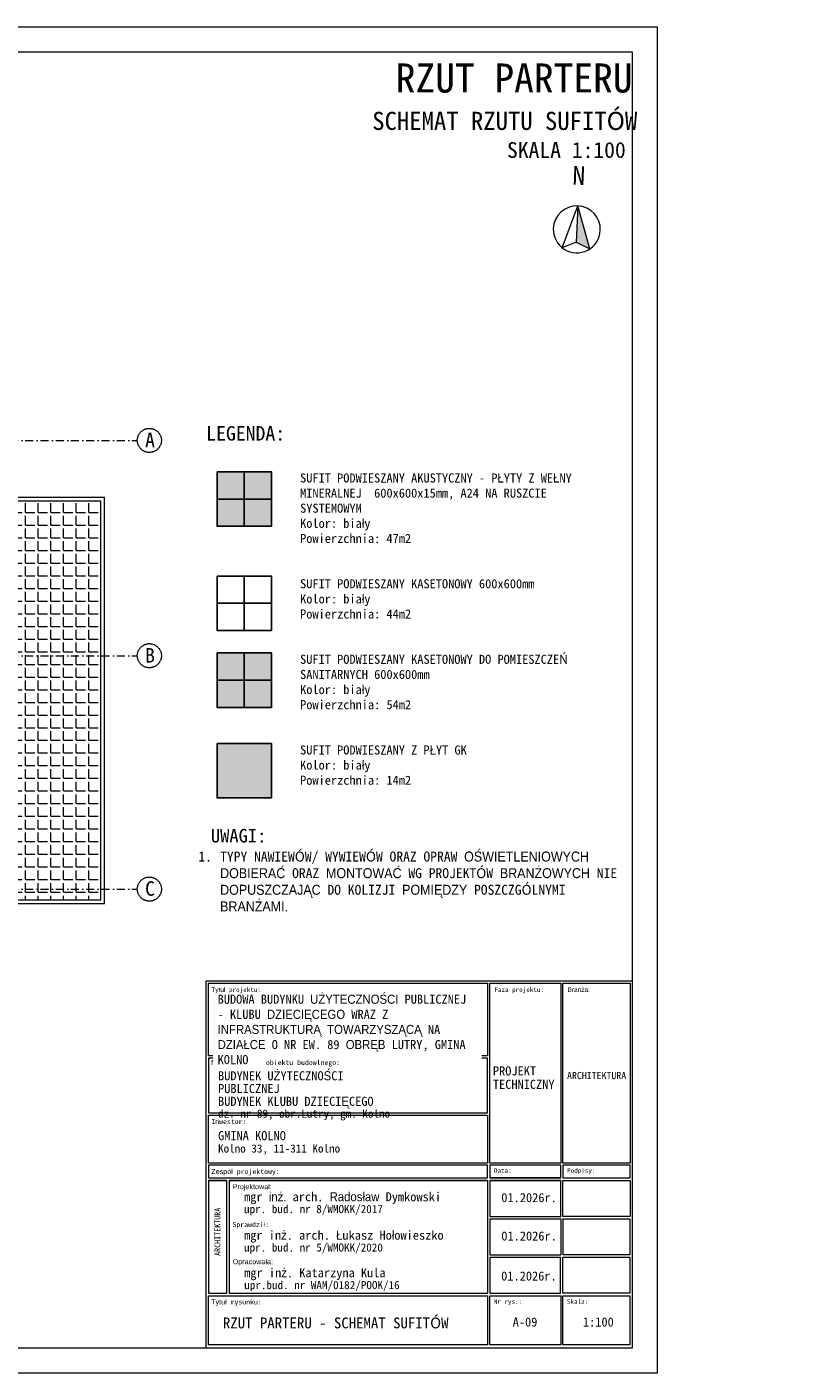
# Model space of a CAD drawing. Header units: millimetres. Extents: x -1373 to 28294, y -9636 to 187.
# Tile 35 of 133: x 6122 to 7805, y -9509 to -6539. Entities that reach past the tile are written whole.
import ezdxf
from ezdxf.enums import TextEntityAlignment as Align

# ---------------------------------------------------------------- set-up
doc = ezdxf.new("R2010")
doc.units = ezdxf.units.MM
doc.set_wipeout_variables(frame=1)
doc.linetypes.add('Kreski i kropki', pattern=[335.138881, 176.388884, -88.194442, 0, -70.555556])
doc.linetypes.add('Wipeout_Contour', pattern=[1000, 0, -1000])
for name, color, linetype, lineweight in [('_k_krawężnik', 252, 'Continuous', 13), ('_k_kreskowanie', 250, 'Continuous', 9), ('_k_opis', 7, 'Continuous', 13), ('_k_osie', 142, 'Kreski i kropki', 13), ('_k_sufit', 7, 'Continuous', 25), ('_k_tabela', 7, 'Continuous', 13), ('_k_widok', 7, 'Continuous', 18), ('Nowe_320-W Umeblowanie_Nr_pióra__1', 7, 'Continuous', 13)]:
    doc.layers.add(name, color=color, linetype=linetype, lineweight=lineweight)
doc.layers.add('Nowe_320-W Umeblowanie', color=7, linetype='Continuous')
doc.styles.add('GENERATED_STYLE_1', font='MS Gothic.ttf')
doc.styles.add('GENERATED_STYLE_2', font='MS Gothic.ttf')
doc.styles.add('Katarzyna', font='MS Gothic.ttf')

# ---------------------------------------------------------------- blocks, each defined once
blk = doc.blocks.new('tabela_arch')
at = {"layer": '_k_tabela', "ltscale": 1000}
for p, q in [((-940, 810.8), (0, 810.8)), ((-940, 0), (-940, 810.8)), ((-934.6, 805.5), (-319.3, 805.5)), ((-934.6, 645.9), (-934.6, 805.5)), ((-319.3, 805.5), (-319.3, 645.9)), ((-314.3, 805.5), (-158, 805.5)), ((-314.3, 408.5), (-314.3, 805.5)), ((-158, 805.5), (-158, 408.5)), ((-153, 805.5), (-5, 805.5)), ((-153, 408.5), (-153, 805.5)), ((-5, 805.5), (-5, 408.5)), ((0, 810.8), (0, 0)), ((-934.6, 645.9), (-319.3, 645.9)), ((-934.6, 640.5), (-934.6, 519.2)), ((-934.6, 640.5), (-319.3, 640.5)), ((-319.3, 519.2), (-319.3, 640.5)), ((-934.6, 519.2), (-319.3, 519.2)), ((-934.6, 513.8), (-319.3, 513.8)), ((-934.6, 408.5), (-934.6, 513.8)), ((-319.3, 513.8), (-319.3, 408.5)), ((-319.3, 408.5), (-934.6, 408.5)), ((-319.3, 403.6), (-934.6, 403.6)), ((-934.6, 403.6), (-934.6, 375.6)), ((-319.3, 375.6), (-319.3, 403.6)), ((-158, 408.5), (-314.3, 408.5)), ((-158, 403.6), (-314.3, 403.6)), ((-314.3, 403.6), (-314.3, 375.6)), ((-158, 375.6), (-158, 403.6)), ((-5, 408.5), (-153, 408.5)), ((-5, 403.6), (-153, 403.6)), ((-153, 403.6), (-153, 375.6)), ((-5, 375.6), (-5, 403.6)), ((-934.6, 375.6), (-319.3, 375.6)), ((-934.6, 370.1), (-895, 370.1)), ((-895, 370.1), (-934.6, 370.1)), ((-934.6, 370.1), (-934.6, 121.3)), ((-889.5, 370.1), (-319.3, 370.1)), ((-319.3, 370.1), (-889.5, 370.1)), ((-319.3, 370.1), (-319.3, 121.3)), ((-314.3, 375.6), (-158, 375.6)), ((-158, 375.6), (-314.3, 375.6)), ((-314.3, 370.1), (-158, 370.1)), ((-158, 370.1), (-314.3, 370.1)), ((-314.3, 370.1), (-314.3, 290.8)), ((-158, 290.8), (-158, 370.1)), ((-153, 375.6), (-5, 375.6)), ((-153, 290.8), (-153, 370.1)), ((-153, 370.1), (-5, 370.1)), ((-5, 370.1), (-5, 290.8)), ((-319.3, 285.3), (-319.3, 121.3)), ((-314.3, 290.8), (-158, 290.8)), ((-314.3, 285.3), (-158, 285.3)), ((-314.3, 285.3), (-314.3, 206)), ((-314.3, 285.3), (-314.3, 206)), ((-158, 285.3), (-158, 206)), ((-158, 285.3), (-158, 206)), ((-5, 290.8), (-153, 290.8)), ((-153, 285.3), (-5.4, 285.3)), ((-153, 285.3), (-153, 206)), ((-153, 285.3), (-153, 206)), ((-5.4, 285.3), (-5.4, 206)), ((-5.4, 285.3), (-5.4, 206)), ((-934.6, 200.5), (-934.6, 121.3)), ((-314.6, 200.5), (-314.6, 121.3)), ((-314.3, 206), (-158, 206)), ((-314.3, 200.5), (-158, 200.5)), ((-158.4, 121.3), (-158.4, 200.5)), ((-153.4, 121.3), (-153.4, 200.5)), ((-153.4, 121.3), (-153.4, 200.5)), ((-5, 206), (-153, 206)), ((-153, 200.5), (-5.4, 200.5)), ((-5.4, 200.5), (-5.4, 121.3)), ((-5.4, 200.5), (-5.4, 121.3)), ((-934.6, 121.3), (-895, 121.3)), ((-889.5, 121.3), (-319.3, 121.3)), ((-314.3, 121.3), (-158, 121.3)), ((-5, 121.3), (-153, 121.3)), ((-934.6, 7), (-934.6, 115.8)), ((-934.6, 115.8), (-319.3, 115.8)), ((-319.3, 115.8), (-319.3, 7)), ((-314.3, 7), (-314.3, 115.8)), ((-314.3, 115.8), (-158, 115.8)), ((-158, 115.8), (-158, 7)), ((-153, 7), (-153, 115.8)), ((-153, 115.8), (-5.4, 115.8)), ((-5.4, 115.8), (-5.4, 7)), ((0, 0), (-940, 0)), ((-319.3, 7), (-934.6, 7)), ((-158, 7), (-314.3, 7)), ((-5.4, 7), (-153, 7))]:
    blk.add_line(p, q, dxfattribs=at)
for points in [[(-895, 370.1), (-895, 370.1), (-895, 121.3)], [(-889.5, 370.1), (-889.5, 121.3)]]:
    blk.add_lwpolyline(points, dxfattribs=at)
at = {"layer": '_k_tabela', "attachment_point": 1}
for s, insert, char_height, style in [('\\A1;Tytuł projektu:', (-928.6, 796.1), 10, 'GENERATED_STYLE_2'), ('\\A1;Faza projektu:', (-304.3, 796.1), 10, 'GENERATED_STYLE_2'), ('\\A1;Branża:', (-143, 796.1), 10, 'GENERATED_STYLE_2'), ('\\A1;Nazwa i adres obiektu budowlnego:', (-928.6, 635.8), 11, 'GENERATED_STYLE_2'), ('\\A1;ARCHITEKTURA', (-144, 609.5), 16, 'GENERATED_STYLE_2'), ('\\A1;Inwestor:', (-928.6, 505.6), 11, 'GENERATED_STYLE_1'), ('\\A1;Zespół projektowy:', (-928.6, 395.3), 11, 'GENERATED_STYLE_2'), ('\\A1;Data:', (-305.2, 396.9), 10, 'GENERATED_STYLE_2'), ('\\A1;Podpisy:', (-143.9, 396.9), 10, 'GENERATED_STYLE_2'), ('\\A1;Projektował:', (-881.5, 361.8), 11, 'GENERATED_STYLE_1'), ('\\A1;01{\\fMS Gothic|b0|i0|c128|p49;.202}6{\\fMS Gothic|b0|i0|c128|p49;r.}', (-288.9, 342.2), 20, 'GENERATED_STYLE_2'), ('\\A1;{\\fMS Gothic|b0|i0|c128|p49;Sprawdzi}ł{\\fMS Gothic|b0|i0|c128|p49;:}', (-881.9, 278.2), 11, 'GENERATED_STYLE_2'), ('\\A1;01{\\fMS Gothic|b0|i0|c128|p49;.202}6{\\fMS Gothic|b0|i0|c128|p49;r.}', (-288.9, 257.5), 20, 'GENERATED_STYLE_2'), ('\\A1;Opracowała:', (-881.5, 196.2), 11, 'GENERATED_STYLE_2'), ('\\A1;01{\\fMS Gothic|b0|i0|c128|p49;.202}6{\\fMS Gothic|b0|i0|c128|p49;r.}', (-289.3, 169.2), 20, 'GENERATED_STYLE_2'), ('\\A1;Tytuł rysunku:', (-929, 107.5), 11, 'GENERATED_STYLE_2'), ('\\A1;Nr rys.:', (-305.6, 107.9), 10, 'GENERATED_STYLE_2'), ('\\A1;Skala:', (-144.3, 107.9), 10, 'GENERATED_STYLE_2')]:
    blk.add_mtext(s, dxfattribs=dict(at, insert=insert, char_height=char_height, style=style))
at = {"layer": '_k_tabela', "insert": (-307.5, 621.7), "char_height": 20, "width": 151.282, "attachment_point": 1, "line_spacing_factor": 0.886929, "style": 'GENERATED_STYLE_2'}
blk.add_mtext('\\A1;{\\fMS Gothic|b0|i0|c128|p49;PROJEKT }TECHNICZNY', dxfattribs=at)
at = {"layer": '_k_tabela', "char_height": 20, "attachment_point": 1, "style": 'GENERATED_STYLE_2'}
for s, insert, line_spacing_factor in [('\\A1;{\\fMS Gothic|b0|i0|c128|p49;GMINA }KOLNO\\P{\\H0.9x;Kolno 33, 11-311 Kolno}', (-913.8, 478.9), 0.880579), ('\\A1;mgr inż. arch. Radosław Dymkowski\\P{\\H0.9x;upr. bud. nr 8/WMOKK/2017}', (-856.3, 344.1), 0.845413), ('\\A1;{\\fMS Gothic|b0|i0|c128|p49;mgr in}ż{\\fMS Gothic|b0|i0|c128|p49;. arch. }Ł{\\fMS Gothic|b0|i0|c128|p49;ukasz Ho}ł{\\fMS Gothic|b0|i0|c128|p49;owieszko\\P\\H0.9x;upr. bud. nr 5/WMOKK/20\\fMS Gothic|b0|i0|c238|p49;20}', (-856.3, 259.3), 0.845413), ('\\A1;{\\fMS Gothic|b0|i0|c128|p49;mgr in}ż{\\fMS Gothic|b0|i0|c128|p49;. Katarzyna Kula\\H0.9x;\\Pupr.bud. nr WAM/0182/POOK/16\\H1.1111x; }', (-856, 176.4), 0.845413)]:
    blk.add_mtext(s, dxfattribs=dict(at, insert=insert, line_spacing_factor=line_spacing_factor))
at = {"layer": '_k_tabela', "insert": (-921.6, 203.7), "char_height": 13, "attachment_point": 1, "rotation": 90, "line_spacing_factor": 0.845413, "style": 'GENERATED_STYLE_2'}
blk.add_mtext('\\A1;{\\fMS Gothic|b0|i0|c128|p49;ARCHITEKTURA}', dxfattribs=at)
at = {"layer": '_k_tabela', "insert": (-914.7, 779.9), "char_height": 20, "width": 572.544, "attachment_point": 1, "style": 'GENERATED_STYLE_2', "bg_fill": 2}
blk.add_mtext('\\A1;{\\fMS Gothic|b1|i0|c238|p49;BUDOWA BUDYNKU UŻYTECZNOŚCI PUBLICZNEJ - KLUBU DZIECIĘCEGO WRAZ Z INFRASTRUKTURĄ TOWARZYSZĄCĄ NA DZIAŁCE O NR EW. 89 OBRĘB LUTRY, GMINA KOLNO }', dxfattribs=at)
at = {"layer": '_k_tabela', "insert": (-913.8, 611), "char_height": 20, "width": 400.102, "attachment_point": 1, "line_spacing_factor": 0.845413, "style": 'GENERATED_STYLE_2'}
blk.add_mtext('\\A1;{\\fMS Gothic|b0|i0|c128|p49;BUDYNEK U}Ż{\\fMS Gothic|b0|i0|c128|p49;YTECZNO}Ś{\\fMS Gothic|b0|i0|c128|p49;CI PUBLICZNEJ \\P}BUDYNEK {\\fMS Gothic|b0|i0|c128|p49;KLUBU DZIECI}Ę{\\fMS Gothic|b0|i0|c128|p49;CEGO\\P\\H0.9x;dz. nr \\fMS Gothic|b0|i0|c238|p49;89,\\fMS Gothic|b0|i0|c128|p49; obr.\\fMS Gothic|b0|i0|c238|p49;Lutry, gm. Kolno}', dxfattribs=at)
blk = doc.blocks.new('Symbol północy 21')
at = {"layer": 'Nowe_320-W Umeblowanie', "linetype": 'Continuous', "lineweight": 0, "true_color": 0x000000}
blk.add_hatch(color=18, dxfattribs=at).paths.add_polyline_path([(0, 0.5), (0, -0.27), (0.294, -0.405)])
at = {"layer": 'Nowe_320-W Umeblowanie_Nr_pióra__1', "color": 7, "linetype": 'Continuous', "lineweight": 13}
for p, q in [((0, 0.5), (0, -0.27)), ((0.294, -0.405), (0, 0.5)), ((0, -0.27), (0.294, -0.405))]:
    blk.add_line(p, q, dxfattribs=at)
for start, end in [(0, 180), (180, 0)]:
    blk.add_arc((0, 0), 0.5, start, end, dxfattribs=at)
at = {"layer": 'Nowe_320-W Umeblowanie_Nr_pióra__1', "color": 7, "lineweight": 13, "style": 'GENERATED_STYLE_1'}
blk.add_attdef('txt', text='', height=0.4, dxfattribs=at).set_placement((0, 0.828), align=Align.BOTTOM_CENTER)
at = {"color": 254, "linetype": 'Wipeout_Contour', "lineweight": 0, "ltscale": 2.239185}
blk.add_wipeout([(0, 0.5), (0, -0.27), (-0.294, -0.405)], dxfattribs=at).dxf.layer = 'Nowe_320-W Umeblowanie'
at = {"layer": 'Nowe_320-W Umeblowanie_Nr_pióra__1', "color": 7, "linetype": 'Continuous', "lineweight": 13}
for p, q in [((-0.294, -0.405), (0, 0.5)), ((0, 0.5), (0, -0.27)), ((0, -0.27), (-0.294, -0.405))]:
    blk.add_line(p, q, dxfattribs=at)
blk = doc.blocks.new('PÓŁNOC')
at = {"layer": 'Nowe_320-W Umeblowanie', "color": 7, "linetype": 'Continuous', "lineweight": 13}
blk.add_blockref('Symbol północy 21', (12.022, 13.325), dxfattribs=at).add_auto_attribs({'txt': 'N'})
blk = doc.blocks.new('legenda_sufit')
at = {"layer": '_k_kreskowanie', "transparency": 33554534}
h = blk.add_hatch(color=7, dxfattribs=at)
h.dxf.hatch_style = 1
h.paths.add_polyline_path([(0, -120), (0, 0), (-120, 0), (-120, -120)])
at = {"layer": '_k_kreskowanie', "true_color": 0x40a5ff, "transparency": 33554534}
h = blk.add_hatch(color=161, dxfattribs=at)
h.dxf.hatch_style = 1
h.paths.add_polyline_path([(0, -519.7), (0, -399.7), (-120, -399.7), (-120, -519.7)])
at = {"layer": '_k_kreskowanie', "transparency": 33554559}
h = blk.add_hatch(color=254, dxfattribs=at)
h.dxf.hatch_style = 1
h.paths.add_polyline_path([(0, -719.6), (0, -599.6), (-120, -599.6), (-120, -719.6)])
at = {"layer": '_k_sufit'}
for points in [[(-120, 0), (-60, 0), (-60, -60), (-120, -60)], [(-120, 0), (0, 0), (0, -120), (-120, -120)], [(-60, 0), (0, 0), (0, -60), (-60, -60)], [(-120, -60), (-60, -60), (-60, -120), (-120, -120)], [(-60, -60), (0, -60), (0, -120), (-60, -120)], [(-120, -229.9), (-60, -229.9), (-60, -289.9), (-120, -289.9)], [(-120, -229.9), (0, -229.9), (0, -349.9), (-120, -349.9)], [(-60, -229.9), (0, -229.9), (0, -289.9), (-60, -289.9)], [(-120, -289.9), (-60, -289.9), (-60, -349.9), (-120, -349.9)], [(-60, -289.9), (0, -289.9), (0, -349.9), (-60, -349.9)], [(-120, -399.7), (-60, -399.7), (-60, -459.7), (-120, -459.7)], [(-120, -399.7), (0, -399.7), (0, -519.7), (-120, -519.7)], [(-60, -399.7), (0, -399.7), (0, -459.7), (-60, -459.7)], [(-120, -459.7), (-60, -459.7), (-60, -519.7), (-120, -519.7)], [(-60, -459.7), (0, -459.7), (0, -519.7), (-60, -519.7)], [(-120, -599.6), (0, -599.6), (0, -719.6), (-120, -719.6)]]:
    blk.add_lwpolyline(points, close=True, dxfattribs=at)
at = {"layer": '_k_widok', "ltscale": 5, "attachment_point": 1, "style": 'Katarzyna'}
for s, insert, char_height in [('LEGENDA:', (-144, 100.9), 32), ('{\\fMS Gothic|b0|i0|c128|p49;SUFIT PODWIESZANY AKUSTYCZNY - P}Ł{\\fMS Gothic|b0|i0|c128|p49;YTY Z WE}Ł{\\fMS Gothic|b0|i0|c128|p49;NY MINERALNEJ  600x600x15mm, A24 NA RUSZCIE SYSTEMOWYM\\PKolor: bia}ł{\\fMS Gothic|b0|i0|c128|p49;y}\\P{\\fMS Gothic|b0|i0|c128|p49;Powierzchnia: 47m2\\P\\P\\PSUFIT PODWIESZANY KASETONOWY 600x600mm\\PKolor: bia}ł{\\fMS Gothic|b0|i0|c128|p49;y\\PPowierzchnia: 44m2\\P\\P\\PSUFIT PODWIESZANY KASETONOWY DO POMIESZCZE}Ń {\\fMS Gothic|b0|i0|c128|p49;SANITARNYCH 600x600mm\\PKolor: bia}ł{\\fMS Gothic|b0|i0|c128|p49;y\\PPowierzchnia: 54m2\\P\\P\\PSUFIT PODWIESZANY Z P}Ł{\\fMS Gothic|b0|i0|c128|p49;YT GK\\PKolor: bia}ł{\\fMS Gothic|b0|i0|c128|p49;y\\PPowierzchnia: 14m2}', (63.1, -3.6), 20)]:
    blk.add_mtext_dynamic_manual_height_columns(s, width=613.785, gutter_width=25, heights=[0], dxfattribs=dict(at, insert=insert, char_height=char_height))

msp = doc.modelspace()

# ---------------------------------------------------------------- hatches: boundary and pattern name
at = {"layer": '_k_kreskowanie'}
h = msp.add_hatch(dxfattribs=at)
h.set_pattern_fill('ANGLE', color=256, scale=4)
h.set_pattern_definition([(0, (0, -3390.704), (0, 27.94), [20.32, -7.62]), (90, (0, -3390.704), (-27.94, 2e-15), [20.32, -7.62])])
h.paths.add_polyline_path([(6285.2, -7584.8), (5965.2, -7584.8), (5965.2, -7643.8), (5945.2, -7643.8), (5945.2, -7843.8), (5965.2, -7843.8), (5965.2, -8043.8), (5945.2, -8043.8), (5945.2, -8243.8), (5965.2, -8243.8), (5965.2, -8464.8), (6285.2, -8464.8)])

# ---------------------------------------------------------------- linework, layer by layer
at = {"layer": '_k_krawężnik'}
msp.add_lwpolyline([(5965.2, -8472.8), (6293.2, -8472.8), (6293.2, -7576.8), (5965.2, -7576.8)], close=True, dxfattribs=at)
msp.add_lwpolyline([(5965.2, -8043.8), (5965.2, -8464.8), (6285.2, -8464.8), (6285.2, -7584.8), (5965.2, -7584.8), (5965.2, -8043.8)], dxfattribs=at)
at = {"layer": '_k_opis'}
for points in [[(3312.2, -6538.6), (7512.2, -6538.6), (7512.2, -9508.6), (3312.2, -9508.6)], [(3502.2, -6593.6), (7457.2, -6593.6), (7457.2, -9453.6), (3502.2, -9453.6)]]:
    msp.add_lwpolyline(points, close=True, dxfattribs=at)
at = {"layer": '_k_osie', "ltscale": 0.1}
for points in [[(3765.2, -7450.8), (6365.2, -7450.8)], [(3765.2, -7925.8), (6365.2, -7925.8)], [(3765.2, -8440.8), (6365.2, -8440.8)]]:
    msp.add_lwpolyline(points, dxfattribs=at)
at = {"layer": '_k_osie'}
for centre in [(6391.9, -7450.8), (6391.9, -7925.8), (6391.9, -8440.8)]:
    msp.add_circle(centre, 26.6, dxfattribs=at)

# ---------------------------------------------------------------- block references
at = {"layer": '_k_opis'}
msp.add_blockref('legenda_sufit', (6661.3, -7520.1), dxfattribs=at)

# ---------------------------------------------------------------- texts
at = {"layer": '_k_opis', "ltscale": 5, "char_height": 16, "attachment_point": 1, "style": 'Katarzyna'}
for s, width, heights, insert in [('\\pi553.86;{\\fMS Gothic|b1|i0|c238|p49;\\H4x;RZUT PARTERU\\P\\pi502.19;\\H0.625x;SCHEMAT RZUTU SUFITÓW\\P\\pi799.44;\\H0.87499x;SKALA 1:100}', 1047.438, [0], (6381.4, -6619.2)), ('{\\fMS Gothic|b1|i0|c238|p49;\\H4x; \\H0.46875x;UWAGI:\\P\\pi-48,l64,t64;\\fMS Gothic|b0|i0|c238|p49;\\H0.73333x;1.^ITYPY NAWIEWÓW/ WYWIEWÓW ORAZ OPRAW OŚWIETLENIOWYCH DOBIERAĆ ORAZ MONTOWAĆ WG PROJEKTÓW BRANŻOWYCH NIE DOPUSZCZAJĄC DO KOLIZJI POMIĘDZY POSZCZGÓLNYMI BRANŻAMI. }', 938.675, [310], (6484, -8307.9))]:
    msp.add_mtext_dynamic_manual_height_columns(s, width=width, gutter_width=25, heights=heights, dxfattribs=dict(at, insert=insert))
at = {"layer": '_k_osie', "char_height": 32, "attachment_point": 8, "style": 'GENERATED_STYLE_2'}
for s, insert in [('A', (6393.4, -7466)), ('B', (6393.4, -7941)), ('C', (6393.4, -8456))]:
    msp.add_mtext(s, dxfattribs=dict(at, insert=insert))
at = {"layer": '_k_tabela', "attachment_point": 1, "style": 'GENERATED_STYLE_1'}
for s, insert, char_height in [('\\A1;RZUT PARTERU - SCHEMAT SUFITÓW', (6554.1, -9385.9), 24), ('\\A1;A-09', (7193.4, -9385.9), 20), ('\\A1;1:100', (7348.3, -9385.9), 20)]:
    msp.add_mtext(s, dxfattribs=dict(at, insert=insert, char_height=char_height))

# ---------------------------------------------------------------- next in the draw order: block references
at = {"xscale": 103.6800000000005, "yscale": 103.6800000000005, "zscale": 103.6800000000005, "rotation": 357.772928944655}
msp.add_blockref('PÓŁNOC', (6035.6, -8317.3), dxfattribs=at)
at = {"layer": '_k_osie'}
msp.add_blockref('tabela_arch', (7457.2, -9453.6), dxfattribs=at)

# ---------------------------------------------------------------- next in the draw order: texts
at = {"layer": '_k_opis', "ltscale": 5, "insert": (1324.6, -7054.4), "char_height": 8, "attachment_point": 1, "style": 'Katarzyna'}
msp.add_mtext_dynamic_manual_height_columns('\\pi737.46;{\\fMS Gothic|b1|i0|c238|p49;\\H4x;SCHODY TERENOWE\\P\\pi934.84;\\H0.54687x;SKALA 1:50}', width=1047.438, gutter_width=25, heights=[0], dxfattribs=at)

doc.saveas('drawing.dxf')
